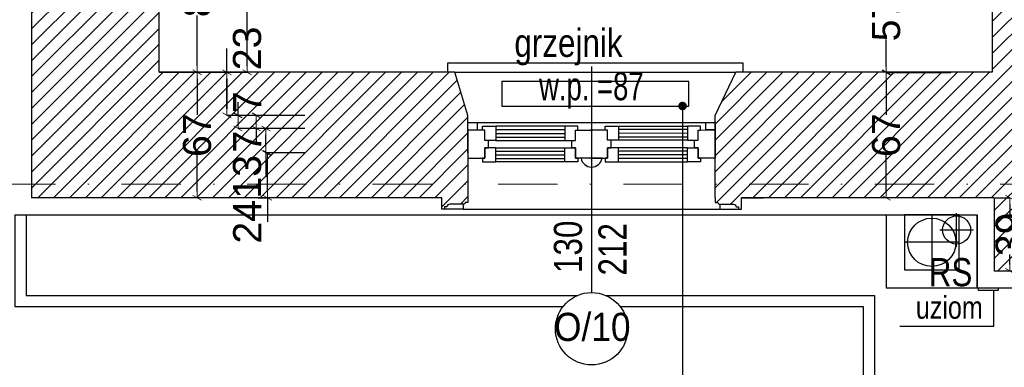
# Model space of a CAD drawing. Header units: millimetres. Extents: x 75543 to 124291, y -109148 to -86372.
# Tile 12 of 99: x 82333 to 87591, y -105999 to -104145. Entities that reach past the tile are written whole.
import ezdxf

# ---------------------------------------------------------------- set-up
doc = ezdxf.new("R2010")
doc.units = ezdxf.units.MM
doc.header["$MEASUREMENT"] = 0
doc.linetypes.add('Dot & Dashed', pattern=[670.277762, 317.5, -176.388889, 0, -176.388874])
for name, color, linetype in [('COKÓŁ', 7, 'Continuous'), ('detalokna', 7, 'Continuous'), ('DIM MALY', 7, 'Continuous'), ('Drawing & Figure', 7, 'Continuous'), ('Nowe_00 ZMIANY', 7, 'Continuous'), ('Nowe_A-OKNA-OPIS', 7, 'Continuous'), ('Nowe_A_okno', 7, 'Continuous'), ('Nowe_Annotation - Text', 7, 'Continuous'), ('Nowe_GRZEJNIK', 7, 'Continuous'), ('opaska', 7, 'Continuous'), ('opisy inne', 7, 'Continuous'), ('OSIE', 7, 'Continuous'), ('PARAPET', 7, 'Continuous'), ('RURY SPUSTOWE', 7, 'Continuous'), ('SCIANY_KONSTR', 7, 'Continuous'), ('Structural - Bearing', 7, 'Continuous'), ('Structural - Grid', 7, 'Continuous'), ('UZOIM#2', 7, 'Continuous')]:
    doc.layers.add(name, color=color, linetype=linetype)
doc.styles.add('STYL_AUTOMATYCZNY_11', font='arial.ttf', dxfattribs={"width": 0.8})
doc.styles.add('STYL_AUTOMATYCZNY_2', font='arial.ttf')
doc.styles.add('STYL_AUTOMATYCZNY_6', font='arial.ttf', dxfattribs={"width": 0.8})
doc.styles.add('STYL_AUTOMATYCZNY_7', font='arial.ttf', dxfattribs={"width": 0.7})
doc.styles.add('STYL_AUTOMATYCZNY_9', font='arial.ttf', dxfattribs={"width": 0.9})
doc.dimstyles.new('STYL_AUTOMATYCZNY__2', dxfattribs={"dimtxt": 150, "dimasz": 34.231941, "dimexe": 0.18, "dimexo": 3, "dimgap": 0, "dimtad": 1, "dimdec": 0, "dimlfac": 0.1, "dimzin": 0, "dimdsep": 46, "dimtxsty": 'STYL_AUTOMATYCZNY_2', "dimblk": 'ARROWHEAD_2', "dimblk1": 'ARROWHEAD_2', "dimblk2": 'ARROWHEAD_2', "dimcen": 0.09, "dimclrd": 5, "dimclre": 5, "dimclrt": 1, "dimadec": 0, "dimazin": 0, "dimtfac": 1, "dimtdec": 4, "dimtmove": 0, "dimatfit": 3, "dimfxl": 0, "dimtolj": 1, "dimtzin": 0, "dimarcsym": 0})
doc.dimstyles.new('STYL_AUTOMATYCZNY__3', dxfattribs={"dimtxt": 150, "dimasz": 34.231941, "dimexe": 0.18, "dimexo": 3, "dimgap": 0, "dimtad": 1, "dimtih": 1, "dimtoh": 1, "dimdec": 0, "dimlfac": 0.1, "dimzin": 0, "dimdsep": 46, "dimtxsty": 'STYL_AUTOMATYCZNY_2', "dimblk": 'ARROWHEAD_2', "dimblk1": 'ARROWHEAD_2', "dimblk2": 'ARROWHEAD_2', "dimcen": 0.09, "dimclrd": 5, "dimclre": 5, "dimclrt": 1, "dimadec": 0, "dimazin": 0, "dimtfac": 1, "dimtdec": 4, "dimtmove": 0, "dimatfit": 3, "dimfxl": 0, "dimtolj": 1, "dimtzin": 0, "dimarcsym": 0})
doc.dimstyles.new('STYL_AUTOMATYCZNY__8', dxfattribs={"dimtxt": 0.18, "dimasz": 91.2, "dimexe": 0.18, "dimexo": 0.0625, "dimgap": 0, "dimtad": 0, "dimtih": 1, "dimtoh": 1, "dimdec": 4, "dimzin": 0, "dimdsep": 46, "dimcen": 0.09, "dimadec": 0, "dimazin": 0, "dimtfac": 1, "dimtdec": 4, "dimtmove": 0, "dimatfit": 3, "dimldrblk": 'ARROWHEAD_11', "dimfxl": 0, "dimtolj": 1, "dimtzin": 0, "dimarcsym": 0})
pattern_1 = [(45, (0, 0), (-42.426407, 42.426407), [])]

# ---------------------------------------------------------------- blocks, each defined once
blk = doc.blocks.new('ARROWHEAD_2')
at = {"color": 0, "linetype": 'Continuous', "lineweight": 0}
for p, q in [((0, 0), (-1, 0)), ((-0.38, -0.66), (0.38, 0.66))]:
    blk.add_line(p, q, dxfattribs=at)
blk = doc.blocks.new('*D9')
at = {"layer": 'Defpoints', "color": 0}
for p in [(87306.5, -103859.1), (86961, -104428), (87309.4, -104428)]:
    blk.add_point(p, dxfattribs=at)
at = {"layer": 'DIM MALY', "color": 5, "lineweight": -2}
for p, q in [((87303.5, -103859.1), (86960.8, -103859.1)), ((86961, -103893.3), (86961, -104036.4)), ((86961, -104393.8), (86961, -104251.3)), ((87306.4, -104428), (86960.8, -104428))]:
    blk.add_line(p, q, dxfattribs=at)
at = {"layer": 'DIM MALY', "color": 5, "lineweight": -2, "xscale": 34.23194115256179, "yscale": 34.23194115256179, "zscale": 34.23194115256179}
for p, rotation in [((86961, -103859.1), 90), ((86961, -104428), 270)]:
    blk.add_blockref('ARROWHEAD_2', p, dxfattribs=dict(at, rotation=rotation))
at = {"layer": 'DIM MALY', "color": 1, "insert": (86961, -104143.8), "char_height": 150, "attachment_point": 5, "rotation": 90, "style": 'STYL_AUTOMATYCZNY_2'}
blk.add_mtext('\\A1;57', dxfattribs=at)
blk = doc.blocks.new('*D53')
at = {"layer": 'Defpoints', "color": 0}
for p in [(83669.3, -104425.2), (83439.6, -104655.2), (83859.6, -104655.2)]:
    blk.add_point(p, dxfattribs=at)
at = {"layer": 'DIM MALY', "color": 5, "lineweight": -2}
for p, q in [((83439.6, -104425.2), (83439.6, -104298)), ((83666.3, -104425.2), (83439.4, -104425.2)), ((83439.6, -104459.4), (83439.6, -104621)), ((83856.6, -104655.2), (83439.4, -104655.2))]:
    blk.add_line(p, q, dxfattribs=at)
at = {"layer": 'DIM MALY', "color": 5, "lineweight": -2, "xscale": 34.23194115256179, "yscale": 34.23194115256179, "zscale": 34.23194115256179}
for p, rotation in [((83439.6, -104425.2), 90), ((83439.6, -104655.2), 270)]:
    blk.add_blockref('ARROWHEAD_2', p, dxfattribs=dict(at, rotation=rotation))
at = {"layer": 'DIM MALY', "color": 1, "insert": (83548.3, -104298), "char_height": 150, "attachment_point": 5, "rotation": 90, "style": 'STYL_AUTOMATYCZNY_2'}
blk.add_mtext('\\A1;23', dxfattribs=at)
blk = doc.blocks.new('*D54')
at = {"layer": 'Defpoints', "color": 0}
for p in [(83596.9, -104655.2), (83859.6, -104655.2), (83859.6, -104725.2)]:
    blk.add_point(p, dxfattribs=at)
at = {"layer": 'DIM MALY', "color": 5, "lineweight": -2}
for p, q in [((83856.6, -104655.2), (83596.7, -104655.2)), ((83856.6, -104725.2), (83596.7, -104725.2)), ((83596.9, -104691), (83596.9, -104689.4)), ((83596.9, -104725.2), (83596.9, -104795.6))]:
    blk.add_line(p, q, dxfattribs=at)
at = {"layer": 'DIM MALY', "color": 5, "lineweight": -2, "xscale": 34.23194115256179, "yscale": 34.23194115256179, "zscale": 34.23194115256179}
for p, rotation in [((83596.9, -104655.2), 90), ((83596.9, -104725.2), 270)]:
    blk.add_blockref('ARROWHEAD_2', p, dxfattribs=dict(at, rotation=rotation))
at = {"layer": 'DIM MALY', "color": 1, "insert": (83548.3, -104795.6), "char_height": 150, "attachment_point": 5, "rotation": 90, "style": 'STYL_AUTOMATYCZNY_2'}
blk.add_mtext('\\A1;7', dxfattribs=at)
blk = doc.blocks.new('*D55')
at = {"layer": 'Defpoints', "color": 0}
for p in [(83439.6, -104425.2), (83669.3, -104425.2), (83859.6, -104655.2)]:
    blk.add_point(p, dxfattribs=at)
at = {"layer": 'DIM MALY', "color": 5, "lineweight": -2}
for p, q in [((83439.6, -104425.2), (83439.6, -104298)), ((83666.3, -104425.2), (83439.4, -104425.2)), ((83439.6, -104621), (83439.6, -104459.4)), ((83856.6, -104655.2), (83439.4, -104655.2))]:
    blk.add_line(p, q, dxfattribs=at)
at = {"layer": 'DIM MALY', "color": 5, "lineweight": -2, "xscale": 34.23194115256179, "yscale": 34.23194115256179, "zscale": 34.23194115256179}
for p, rotation in [((83439.6, -104425.2), 90), ((83439.6, -104655.2), 270)]:
    blk.add_blockref('ARROWHEAD_2', p, dxfattribs=dict(at, rotation=rotation))
at = {"layer": 'DIM MALY', "color": 1, "insert": (83548.3, -104298), "char_height": 150, "attachment_point": 5, "rotation": 90, "style": 'STYL_AUTOMATYCZNY_2'}
blk.add_mtext('\\A1;23', dxfattribs=at)
blk = doc.blocks.new('*D56')
at = {"layer": 'Defpoints', "color": 0}
for p in [(83648.7, -104725.2), (83859.6, -104725.2), (83859.6, -104855.2)]:
    blk.add_point(p, dxfattribs=at)
at = {"layer": 'DIM MALY', "color": 5, "lineweight": -2}
for p, q in [((83856.6, -104725.2), (83648.5, -104725.2)), ((83648.7, -104821), (83648.7, -104759.4)), ((83856.6, -104855.2), (83648.5, -104855.2)), ((83648.7, -104855.2), (83648.7, -104982.9))]:
    blk.add_line(p, q, dxfattribs=at)
at = {"layer": 'DIM MALY', "color": 5, "lineweight": -2, "xscale": 34.23194115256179, "yscale": 34.23194115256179, "zscale": 34.23194115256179}
for p, rotation in [((83648.7, -104725.2), 90), ((83648.7, -104855.2), 270)]:
    blk.add_blockref('ARROWHEAD_2', p, dxfattribs=dict(at, rotation=rotation))
at = {"layer": 'DIM MALY', "color": 1, "insert": (83548.3, -104982.9), "char_height": 150, "attachment_point": 5, "rotation": 90, "style": 'STYL_AUTOMATYCZNY_2'}
blk.add_mtext('\\A1;13', dxfattribs=at)
blk = doc.blocks.new('*D57')
at = {"layer": 'Defpoints', "color": 0}
for p in [(83499.8, -104655.2), (83859.6, -104655.2), (83859.6, -104725.2)]:
    blk.add_point(p, dxfattribs=at)
at = {"layer": 'DIM MALY', "color": 5, "lineweight": -2}
for p, q in [((83499.8, -104655.2), (83499.8, -104585.1)), ((83856.6, -104655.2), (83499.6, -104655.2)), ((83856.6, -104725.2), (83499.6, -104725.2)), ((83499.8, -104691), (83499.8, -104689.4))]:
    blk.add_line(p, q, dxfattribs=at)
at = {"layer": 'DIM MALY', "color": 5, "lineweight": -2, "xscale": 34.23194115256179, "yscale": 34.23194115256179, "zscale": 34.23194115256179}
for p, rotation in [((83499.8, -104655.2), 90), ((83499.8, -104725.2), 270)]:
    blk.add_blockref('ARROWHEAD_2', p, dxfattribs=dict(at, rotation=rotation))
at = {"layer": 'DIM MALY', "color": 1, "insert": (83548.3, -104585.1), "char_height": 150, "attachment_point": 5, "rotation": 90, "style": 'STYL_AUTOMATYCZNY_2'}
blk.add_mtext('\\A1;7', dxfattribs=at)
blk = doc.blocks.new('*D58')
at = {"layer": 'Defpoints', "color": 0}
for p in [(83439.6, -104425.2), (83669.3, -104425.2), (83859.6, -104655.2)]:
    blk.add_point(p, dxfattribs=at)
at = {"layer": 'DIM MALY', "color": 5, "lineweight": -2}
for p, q in [((83439.6, -104425.2), (83439.6, -104298)), ((83666.3, -104425.2), (83439.4, -104425.2)), ((83439.6, -104621), (83439.6, -104459.4)), ((83856.6, -104655.2), (83439.4, -104655.2))]:
    blk.add_line(p, q, dxfattribs=at)
at = {"layer": 'DIM MALY', "color": 5, "lineweight": -2, "xscale": 34.23194115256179, "yscale": 34.23194115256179, "zscale": 34.23194115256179}
for p, rotation in [((83439.6, -104425.2), 90), ((83439.6, -104655.2), 270)]:
    blk.add_blockref('ARROWHEAD_2', p, dxfattribs=dict(at, rotation=rotation))
at = {"layer": 'DIM MALY', "color": 1, "insert": (83548.3, -104298), "char_height": 150, "attachment_point": 5, "rotation": 90, "style": 'STYL_AUTOMATYCZNY_2'}
blk.add_mtext('\\A1;23', dxfattribs=at)
blk = doc.blocks.new('*D59')
at = {"layer": 'Defpoints', "color": 0}
for p in [(83656.7, -104855.2), (83859.6, -104855.2), (83604, -105095.2)]:
    blk.add_point(p, dxfattribs=at)
at = {"layer": 'DIM MALY', "color": 5, "lineweight": -2}
for p, q in [((83856.6, -104855.2), (83656.6, -104855.2)), ((83656.7, -105061), (83656.7, -104889.4)), ((83607, -105095.2), (83656.9, -105095.2)), ((83656.7, -105095.2), (83656.7, -105222.9))]:
    blk.add_line(p, q, dxfattribs=at)
at = {"layer": 'DIM MALY', "color": 5, "lineweight": -2, "xscale": 34.23194115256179, "yscale": 34.23194115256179, "zscale": 34.23194115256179}
for p, rotation in [((83656.7, -104855.2), 90), ((83656.7, -105095.2), 270)]:
    blk.add_blockref('ARROWHEAD_2', p, dxfattribs=dict(at, rotation=rotation))
at = {"layer": 'DIM MALY', "color": 1, "insert": (83548.3, -105222.9), "char_height": 150, "attachment_point": 5, "rotation": 90, "style": 'STYL_AUTOMATYCZNY_2'}
blk.add_mtext('\\A1;24', dxfattribs=at)
blk = doc.blocks.new('*D667')
at = {"layer": 'Defpoints', "color": 0}
for p in [(83077.3, -103604.7), (83281.1, -103604.7), (83439.1, -104425.2)]:
    blk.add_point(p, dxfattribs=at)
at = {"layer": 'DIM MALY', "color": 5, "lineweight": -2}
for p, q in [((83080.3, -103604.7), (83281.3, -103604.7)), ((83281.1, -103639), (83281.1, -103908.5)), ((83281.1, -104391), (83281.1, -104122)), ((83436.1, -104425.2), (83280.9, -104425.2))]:
    blk.add_line(p, q, dxfattribs=at)
at = {"layer": 'DIM MALY', "color": 5, "lineweight": -2, "xscale": 34.23194115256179, "yscale": 34.23194115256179, "zscale": 34.23194115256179}
for p, rotation in [((83281.1, -103604.7), 90), ((83281.1, -104425.2), 270)]:
    blk.add_blockref('ARROWHEAD_2', p, dxfattribs=dict(at, rotation=rotation))
at = {"layer": 'DIM MALY', "color": 1, "insert": (83281.1, -104015.2), "char_height": 150, "attachment_point": 5, "rotation": 90, "style": 'STYL_AUTOMATYCZNY_2'}
blk.add_mtext('\\A1;82', dxfattribs=at)
blk = doc.blocks.new('*D669')
at = {"layer": 'Defpoints', "color": 0}
for p in [(83281.1, -104425.2), (83439.1, -104425.2), (83329.1, -105095.2)]:
    blk.add_point(p, dxfattribs=at)
at = {"layer": 'DIM MALY', "color": 5, "lineweight": -2}
for p, q in [((83436.1, -104425.2), (83280.9, -104425.2)), ((83281.1, -104459.4), (83281.1, -104652.6)), ((83281.1, -105061), (83281.1, -104868.3)), ((83326.1, -105095.2), (83280.9, -105095.2))]:
    blk.add_line(p, q, dxfattribs=at)
at = {"layer": 'DIM MALY', "color": 5, "lineweight": -2, "xscale": 34.23194115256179, "yscale": 34.23194115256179, "zscale": 34.23194115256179}
for p, rotation in [((83281.1, -104425.2), 90), ((83281.1, -105095.2), 270)]:
    blk.add_blockref('ARROWHEAD_2', p, dxfattribs=dict(at, rotation=rotation))
at = {"layer": 'DIM MALY', "color": 1, "insert": (83281.1, -104760.5), "char_height": 150, "attachment_point": 5, "rotation": 90, "style": 'STYL_AUTOMATYCZNY_2'}
blk.add_mtext('\\A1;67', dxfattribs=at)
blk = doc.blocks.new('*D670')
at = {"layer": 'Defpoints', "color": 0}
for p in [(83077.3, -103604.7), (83281.1, -103604.7), (83439.1, -104425.2)]:
    blk.add_point(p, dxfattribs=at)
at = {"layer": 'DIM MALY', "color": 5, "lineweight": -2}
for p, q in [((83080.3, -103604.7), (83281.3, -103604.7)), ((83281.1, -103639), (83281.1, -103908.5)), ((83281.1, -104391), (83281.1, -104122)), ((83436.1, -104425.2), (83280.9, -104425.2))]:
    blk.add_line(p, q, dxfattribs=at)
at = {"layer": 'DIM MALY', "color": 5, "lineweight": -2, "xscale": 34.23194115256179, "yscale": 34.23194115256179, "zscale": 34.23194115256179}
for p, rotation in [((83281.1, -103604.7), 90), ((83281.1, -104425.2), 270)]:
    blk.add_blockref('ARROWHEAD_2', p, dxfattribs=dict(at, rotation=rotation))
at = {"layer": 'DIM MALY', "color": 1, "insert": (83281.1, -104015.2), "char_height": 150, "attachment_point": 5, "rotation": 90, "style": 'STYL_AUTOMATYCZNY_2'}
blk.add_mtext('\\A1;82', dxfattribs=at)
blk = doc.blocks.new('*D682')
at = {"layer": 'Defpoints', "color": 0}
for p in [(83077.3, -101185.2), (83077.3, -104425.2), (83548.3, -104425.2)]:
    blk.add_point(p, dxfattribs=at)
at = {"layer": 'DIM MALY', "color": 5, "lineweight": -2}
for p, q in [((83080.3, -101185.2), (83548.5, -101185.2)), ((83548.3, -101219.4), (83548.3, -102640.3)), ((83548.3, -104391), (83548.3, -102970.9)), ((83080.3, -104425.2), (83548.5, -104425.2))]:
    blk.add_line(p, q, dxfattribs=at)
at = {"layer": 'DIM MALY', "color": 5, "lineweight": -2, "xscale": 34.23194115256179, "yscale": 34.23194115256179, "zscale": 34.23194115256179}
for p, rotation in [((83548.3, -101185.2), 90), ((83548.3, -104425.2), 270)]:
    blk.add_blockref('ARROWHEAD_2', p, dxfattribs=dict(at, rotation=rotation))
at = {"layer": 'DIM MALY', "color": 1, "insert": (83548.3, -102805.6), "char_height": 150, "attachment_point": 5, "rotation": 90, "style": 'STYL_AUTOMATYCZNY_2'}
blk.add_mtext('\\A1;324', dxfattribs=at)
blk = doc.blocks.new('*D692')
at = {"layer": 'Defpoints', "color": 0}
for p in [(88267.3, -103819.5), (87527.3, -104105.3), (88267.3, -104405.6)]:
    blk.add_point(p, dxfattribs=at)
at = {"layer": 'DIM MALY', "color": 5, "lineweight": -2}
for p, q in [((87527.3, -104102.3), (87527.3, -103819.3)), ((87561.5, -103819.5), (88233, -103819.5)), ((88267.3, -104402.6), (88267.3, -103819.3))]:
    blk.add_line(p, q, dxfattribs=at)
at = {"layer": 'DIM MALY', "color": 5, "lineweight": -2, "xscale": 34.23194115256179, "yscale": 34.23194115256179, "zscale": 34.23194115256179, "rotation": 180}
blk.add_blockref('ARROWHEAD_2', (87527.3, -103819.5), dxfattribs=at)
at = {"layer": 'DIM MALY', "color": 5, "lineweight": -2, "xscale": 34.23194115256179, "yscale": 34.23194115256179, "zscale": 34.23194115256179}
blk.add_blockref('ARROWHEAD_2', (88267.3, -103819.5), dxfattribs=at)
at = {"layer": 'DIM MALY', "color": 1, "insert": (87897, -103744.5), "char_height": 150, "attachment_point": 5, "style": 'STYL_AUTOMATYCZNY_2'}
blk.add_mtext('\\A1;74', dxfattribs=at)
blk = doc.blocks.new('*D805')
at = {"layer": 'Defpoints', "color": 0}
for p in [(87119.1, -104425.2), (86961, -105095.2), (87009.1, -105095.2)]:
    blk.add_point(p, dxfattribs=at)
at = {"layer": 'DIM MALY', "color": 5, "lineweight": -2}
for p, q in [((87116.1, -104425.2), (86960.8, -104425.2)), ((86961, -104459.4), (86961, -104652.6)), ((86961, -105061), (86961, -104868.3)), ((87006.1, -105095.2), (86960.8, -105095.2))]:
    blk.add_line(p, q, dxfattribs=at)
at = {"layer": 'DIM MALY', "color": 5, "lineweight": -2, "xscale": 34.23194115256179, "yscale": 34.23194115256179, "zscale": 34.23194115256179}
for p, rotation in [((86961, -104425.2), 90), ((86961, -105095.2), 270)]:
    blk.add_blockref('ARROWHEAD_2', p, dxfattribs=dict(at, rotation=rotation))
at = {"layer": 'DIM MALY', "color": 1, "insert": (86961, -104760.5), "char_height": 150, "attachment_point": 5, "rotation": 90, "style": 'STYL_AUTOMATYCZNY_2'}
blk.add_mtext('\\A1;67', dxfattribs=at)
blk = doc.blocks.new('*D806')
at = {"layer": 'Defpoints', "color": 0}
for p in [(87537.3, -105094.5), (87620.7, -105094.5), (87537.3, -105484.8)]:
    blk.add_point(p, dxfattribs=at)
at = {"layer": 'DIM MALY', "color": 5, "lineweight": -2}
for p, q in [((87540.3, -105094.5), (87620.8, -105094.5)), ((87620.7, -105128.7), (87620.7, -105182.4)), ((87620.7, -105450.6), (87620.7, -105397.4)), ((87540.3, -105484.8), (87620.8, -105484.8))]:
    blk.add_line(p, q, dxfattribs=at)
at = {"layer": 'DIM MALY', "color": 5, "lineweight": -2, "xscale": 34.23194115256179, "yscale": 34.23194115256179, "zscale": 34.23194115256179}
for p, rotation in [((87620.7, -105094.5), 90), ((87620.7, -105484.8), 270)]:
    blk.add_blockref('ARROWHEAD_2', p, dxfattribs=dict(at, rotation=rotation))
at = {"layer": 'DIM MALY', "color": 1, "insert": (87620.7, -105289.9), "char_height": 150, "attachment_point": 5, "rotation": 90, "style": 'STYL_AUTOMATYCZNY_2'}
blk.add_mtext('\\A1;39', dxfattribs=at)
blk = doc.blocks.new('*D966')
at = {"layer": 'Defpoints', "color": 0}
for p in [(83596.9, -104655.2), (83859.6, -104655.2), (83859.6, -104725.2)]:
    blk.add_point(p, dxfattribs=at)
at = {"layer": 'DIM MALY', "color": 5, "lineweight": -2}
for p, q in [((83856.6, -104655.2), (83596.7, -104655.2)), ((83856.6, -104725.2), (83596.7, -104725.2)), ((83596.9, -104691), (83596.9, -104689.4)), ((83596.9, -104725.2), (83596.9, -104795.6))]:
    blk.add_line(p, q, dxfattribs=at)
at = {"layer": 'DIM MALY', "color": 5, "lineweight": -2, "xscale": 34.23194115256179, "yscale": 34.23194115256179, "zscale": 34.23194115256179}
for p, rotation in [((83596.9, -104655.2), 90), ((83596.9, -104725.2), 270)]:
    blk.add_blockref('ARROWHEAD_2', p, dxfattribs=dict(at, rotation=rotation))
at = {"layer": 'DIM MALY', "color": 1, "insert": (83548.3, -104795.6), "char_height": 150, "attachment_point": 5, "rotation": 90, "style": 'STYL_AUTOMATYCZNY_2'}
blk.add_mtext('\\A1;7', dxfattribs=at)
blk = doc.blocks.new('*D967')
at = {"layer": 'Defpoints', "color": 0}
for p in [(83439.6, -104425.2), (83669.3, -104425.2), (83859.6, -104655.2)]:
    blk.add_point(p, dxfattribs=at)
at = {"layer": 'DIM MALY', "color": 5, "lineweight": -2}
for p, q in [((83439.6, -104425.2), (83439.6, -104298)), ((83666.3, -104425.2), (83439.4, -104425.2)), ((83439.6, -104621), (83439.6, -104459.4)), ((83856.6, -104655.2), (83439.4, -104655.2))]:
    blk.add_line(p, q, dxfattribs=at)
at = {"layer": 'DIM MALY', "color": 5, "lineweight": -2, "xscale": 34.23194115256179, "yscale": 34.23194115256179, "zscale": 34.23194115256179}
for p, rotation in [((83439.6, -104425.2), 90), ((83439.6, -104655.2), 270)]:
    blk.add_blockref('ARROWHEAD_2', p, dxfattribs=dict(at, rotation=rotation))
at = {"layer": 'DIM MALY', "color": 1, "insert": (83548.3, -104298), "char_height": 150, "attachment_point": 5, "rotation": 90, "style": 'STYL_AUTOMATYCZNY_2'}
blk.add_mtext('\\A1;23', dxfattribs=at)
blk = doc.blocks.new('*D991')
at = {"layer": 'Defpoints', "color": 0}
for p in [(81191, -89541.9), (87897.3, -89541.9), (87897.3, -107560.1)]:
    blk.add_point(p, dxfattribs=at)
at = {"layer": 'DIM MALY', "color": 5, "lineweight": -2}
for p, q in [((81191, -89544.9), (81191, -107560.3)), ((87897.3, -89544.9), (87897.3, -107560.3)), ((81225.3, -107560.1), (87863, -107560.1))]:
    blk.add_line(p, q, dxfattribs=at)
at = {"layer": 'DIM MALY', "color": 5, "lineweight": -2, "xscale": 34.23194115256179, "yscale": 34.23194115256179, "zscale": 34.23194115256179, "rotation": 180}
blk.add_blockref('ARROWHEAD_2', (81191, -107560.1), dxfattribs=at)
at = {"layer": 'DIM MALY', "color": 5, "lineweight": -2, "xscale": 34.23194115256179, "yscale": 34.23194115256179, "zscale": 34.23194115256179}
blk.add_blockref('ARROWHEAD_2', (87897.3, -107560.1), dxfattribs=at)
at = {"layer": 'DIM MALY', "color": 1, "insert": (84543.8, -107483.6), "char_height": 150, "attachment_point": 5, "style": 'STYL_AUTOMATYCZNY_2'}
blk.add_mtext('\\A1;671', dxfattribs=at)
blk = doc.blocks.new('ARROWHEAD_11')
at = {"color": 0, "linetype": 'Continuous', "lineweight": 0}
blk.add_line((0, 0), (-1, 0), dxfattribs=at)
at = {"color": 0, "linetype": 'Continuous', "lineweight": 0, "const_width": 0.25, "flags": 128}
blk.add_lwpolyline([(-0.125, 0, 1), (0.125, 0, 1)], format="xyb", close=True, dxfattribs=at)

msp = doc.modelspace()

# ---------------------------------------------------------------- hatches: boundary and pattern name
at = {"layer": 'Drawing & Figure'}
h = msp.add_hatch(dxfattribs=at)
h.set_pattern_fill('Common_Brick_0003', color=256, style=0, pattern_type=2)
h.set_pattern_definition(pattern_1)
h.paths.add_polyline_path([(80306.7, -98345.2), (80246.7, -98345.2), (80246.7, -98360.2), (80259.7, -98360.2), (80259.7, -98372.2, -0.371445), (80272.7, -98388.1), (80272.7, -98460.5, 0.436052), (80282.7, -98470.2), (80282.7, -98485.2), (80306.7, -98485.2), (80627.3, -98485.2), (80986, -98343.5), (80986, -98085.2), (81896, -98085.2), (81896, -97887.4), (81901.6, -97887.4), (83046, -97887.4), (83046, -98085.2), (87627.3, -98085.2), (87627.3, -98665.2), (88570.8, -98665.2), (88570.8, -98281.5), (89393.7, -98281.5), (89393.7, -98665.2), (90867.3, -98665.2), (90867.3, -98855.2), (91010.7, -98855.2), (91010.7, -98855), (91017.3, -98665.2), (92097.3, -98665.2), (92097.3, -98365.2), (92097.3, -98095.2), (92133, -97255.2), (92461.7, -97256.4), (95007.3, -97265.2), (95007.3, -98890.5), (95007.3, -99595.2), (95287.3, -99595.2), (95287.3, -99735.2), (95007.3, -99735.2), (95007.3, -100105.2), (94357.3, -100105.2), (92997.3, -100105.2), (93088.5, -100675.2), (92167.3, -100675.2), (92128.5, -100675.2), (92167.3, -100105.2), (90967.3, -100105.2), (90978, -99795.6), (90826, -99795.5), (90817.3, -100035.2), (90587.3, -100035.2), (90587.3, -100220.1), (90237.3, -100158.5), (90237.3, -100035.2), (89537.1, -100035.2), (89537.1, -100035.2), (89537.1, -100011, 0.414287), (89533.1, -100007), (89459, -100007), (89459, -100035.2), (89423.3, -100035.2), (89423.3, -100138.2), (89459, -100138.2), (89459, -100165.2), (89507.3, -100165.2), (89487.3, -100774.1), (89666.5, -100774.1), (89687.8, -100774), (89687.8, -101430.2), (89687.8, -101978.1), (89687.8, -102684), (89677.3, -102684), (89677.3, -102684.1), (88247.3, -102684.1), (88247.3, -102194.7), (88247.3, -102194.7), (88247.3, -102197.7), (88117.3, -102197.7), (88117.3, -102197.5), (87524.3, -102209.9), (87527.3, -102949.1), (88137.3, -102938.9), (88267.3, -102938.9), (88267.3, -102835.5), (89647.3, -102835.5), (89647.3, -103312.4), (89647.3, -104725.5), (89267.3, -104725.5), (89177.3, -105075.5), (89177.3, -105485.5), (89177.3, -105509.5), (89192.3, -105509.5, 0.436052), (89202, -105519.5), (89274.4, -105519.5, -0.371445), (89290.3, -105532.5), (89302.3, -105532.5), (89302.3, -105545.5), (89317.3, -105545.5), (89317.3, -105485.5), (89972.3, -105485.5), (90037.3, -105485.5), (90037.3, -105475.2), (90047.3, -105475.2, -0.334097), (90067.9, -105446.2), (90078.6, -105442, 0.270785), (90124.3, -105390.9), (90136.9, -105390.9), (90136.9, -105340.5), (90366.5, -105275.5), (90366.5, -105005.5), (90363, -104885.5), (90358.4, -104725.5), (89988.4, -104725.5), (89988.4, -103312.4), (89988.4, -101978.1), (89988.4, -101430.2), (89988.4, -100774.2), (94357.3, -100756.7), (95017.3, -100754.1), (95016.1, -101260.5), (95296.1, -101260.5), (95296.1, -101400.5), (95016.1, -101400.5), (95016.2, -101430.2), (95017.3, -103065.3), (95147.3, -103065.3), (95726.7, -103065.5), (95736.5, -101430.2), (95747.1, -99665.5), (96597.1, -99666.9), (96597.2, -98956.9), (95587.3, -98955.2), (95587.2, -98955.2), (95587.3, -98890.5), (95591.6, -96695.2), (95187.3, -96678.8), (95057.3, -96678.8), (95057.3, -97105.2), (92461.7, -97087), (92207.3, -97085.2), (92207.3, -96685.2), (91987, -96684.7), (91967.3, -98095.2), (91827.3, -98096.7), (91827.3, -98096.8), (91827.3, -98352.1), (91827.3, -98376.7), (91687.3, -98376.7), (91687.3, -98098.1), (88287.3, -98133.7), (88287.3, -96675.2), (87616, -96656.2), (87616, -97545.2), (81526, -97565.2), (81526, -96685.2), (81286, -96545.2), (81086, -96545.2), (80856, -96545.2), (80832, -96545.2), (80832, -96560.2, 0.436052), (80822, -96570), (80822, -96642.3, -0.371445), (80809, -96658.2), (80809, -96670.2), (80796, -96670.2), (80796, -96685.2), (80856, -96685.2), (80856, -96800.8), (80856, -97495.2), (80306.7, -97495.2)])
h = msp.add_hatch(dxfattribs=at)
h.set_pattern_fill('Common_Brick_0003', color=256, style=0, pattern_type=2)
h.set_pattern_definition(pattern_1)
h.paths.add_polyline_path([(83077.3, -104425.2), (83077.3, -103604.7), (82867.3, -103477.1), (82397.3, -103477.1), (82373.3, -103477.1), (82373.3, -103492.1, 0.436052), (82363.3, -103501.8), (82363.3, -103574.2, -0.371445), (82350.3, -103590.1), (82350.3, -103602.1), (82337.3, -103602.1), (82337.3, -103617.1), (82397.3, -103617.1), (82397.3, -105095.2), (84471.7, -105095.2), (84587.3, -105095.2), (84587.3, -105155.2), (84602.3, -105155.2), (84602.3, -105142.2), (84614.3, -105142.2, -0.371445), (84630.1, -105129.2), (84702.5, -105129.2, 0.436052), (84712.3, -105119.2), (84727.3, -105119.2), (84727.3, -105095.2), (84727.3, -104883.5), (84727.3, -104855.2), (84727.3, -104655.2), (84657.3, -104425.2)])
h = msp.add_hatch(dxfattribs=at)
h.set_pattern_fill('Common_Brick_0003', color=256, style=0, pattern_type=2)
h.set_pattern_definition(pattern_1)
h.paths.add_polyline_path([(86047.3, -105119.2), (86062.3, -105119.2, 0.436052), (86072, -105129.2), (86144.4, -105129.2, -0.371445), (86160.3, -105142.2), (86172.3, -105142.2), (86172.3, -105155.2), (86187.3, -105155.2), (86187.3, -105095.2), (86302.8, -105095.2), (87537.3, -105095.2), (87537.3, -105485.5), (88417.3, -105485.5), (88417.3, -105545.5), (88432.3, -105545.5), (88432.3, -105532.5), (88444.3, -105532.5, -0.371445), (88460.1, -105519.5), (88532.5, -105519.5, 0.436052), (88542.3, -105509.5), (88557.3, -105509.5), (88557.3, -105485.5), (88557.3, -105075.5), (88557.3, -105065.1), (88557.6, -105065.1), (88567.3, -104725.5), (88267.3, -104725.5), (88267.3, -104419.1), (88257.3, -104419.1), (88257.3, -104418.5), (87987.3, -104418.5), (87987.3, -104278.5), (88267.3, -104278.5), (88267.3, -104182.6), (88267.3, -103816.5), (88137.3, -103816.5), (88137.3, -103811.5), (87527.3, -103859.1), (87527.3, -103860.2), (87527.3, -104425.2), (86157.3, -104425.2), (86047.3, -104655.2), (86047.3, -104855.2), (86047.3, -105095.2)])

# ---------------------------------------------------------------- linework, layer by layer
at = {"layer": 'COKÓŁ'}
for p, q in [((82307.3, -105185.2), (87447.3, -105185.2)), ((87447.3, -105185.2), (87447.3, -105575.5)), ((87447.3, -105575.5), (106908, -105575.5))]:
    msp.add_line(p, q, dxfattribs=at)
at = {"layer": 'detalokna'}
for p, q in [((84657.3, -104425.2), (86157.3, -104425.2)), ((84777.3, -104693.5), (85997.2, -104693.1)), ((84701, -105155.4), (84602.3, -105155.4)), ((86073.5, -105155.4), (86172.3, -105155.4))]:
    msp.add_line(p, q, dxfattribs=at)
for points in [[(84620.1, -104425.2), (84620.1, -104375.2), (86194.6, -104375.2), (86194.6, -104425.2)], [(84701, -105129.2), (84701, -105155.4), (86073.5, -105155.4), (86073.5, -105129.2)]]:
    msp.add_lwpolyline(points, dxfattribs=at)
at = {"layer": 'Nowe_A-OKNA-OPIS'}
msp.add_line((85387.3, -104395.3), (85387.3, -105600.4), dxfattribs=at)
msp.add_circle((85387.3, -105793.4), 193, dxfattribs=at)
at = {"layer": 'Nowe_A_okno'}
for points in [[(84727.3, -104733.5), (84727.3, -104693.5), (84777.3, -104693.5), (84777.3, -104733.5)], [(84727.3, -104733.5), (84727.3, -104883.5), (84817.3, -104883.5), (84817.3, -104828.5), (84837.3, -104828.5), (84837.3, -104788.5), (84817.3, -104788.5), (84817.3, -104733.5)], [(84875.5, -104713.5), (84875.5, -104788.5), (84817.3, -104788.5), (84817.3, -104733.5), (84805.5, -104733.5), (84805.5, -104713.5)], [(85244, -104713.4), (85244, -104788.4), (85302.2, -104788.4), (85302.2, -104733.4), (85314, -104733.4), (85314, -104713.4)], [(85530.5, -104713.3), (85530.5, -104788.3), (85472.3, -104788.3), (85472.3, -104733.3), (85460.5, -104733.3), (85460.5, -104713.3)], [(85899, -104713.2), (85899, -104788.2), (85957.2, -104788.2), (85957.2, -104733.2), (85969, -104733.2), (85969, -104713.2)], [(86047.2, -104733.1), (86047.3, -104883.1), (85957.3, -104883.2), (85957.2, -104828.2), (85937.2, -104828.2), (85937.2, -104788.2), (85957.2, -104788.2), (85957.2, -104733.2)], [(85997.2, -104733.1), (85997.2, -104693.1), (86047.2, -104693.1), (86047.2, -104733.1)], [(84875.5, -104903.5), (84875.5, -104828.5), (84817.3, -104828.5), (84817.3, -104883.5), (84805.5, -104883.5), (84805.5, -104903.5)], [(85244.1, -104903.4), (85244, -104828.4), (85302.2, -104828.4), (85302.3, -104883.4), (85314.1, -104883.4), (85314.1, -104903.4)], [(85530.5, -104903.3), (85530.5, -104828.3), (85472.3, -104828.3), (85472.3, -104883.3), (85460.5, -104883.3), (85460.5, -104903.3)], [(85899.1, -104903.2), (85899, -104828.2), (85957.2, -104828.2), (85957.3, -104883.2), (85969.1, -104883.2), (85969.1, -104903.2)]]:
    msp.add_lwpolyline(points, close=True, dxfattribs=at)
for points in [[(85244, -104713.4), (84875.5, -104713.5)], [(84875.5, -104731), (85244, -104731)], [(85392.3, -104883.3), (85302.3, -104883.4), (85302.2, -104828.4), (85282.2, -104828.4), (85282.2, -104788.4), (85302.2, -104788.4), (85302.2, -104733.4), (85392.2, -104733.3), (85392.2, -104733.4)], [(85382.3, -104883.3), (85472.3, -104883.3), (85472.3, -104828.3), (85492.3, -104828.3), (85492.3, -104788.3), (85472.3, -104788.3), (85472.3, -104733.3), (85382.3, -104733.3), (85382.3, -104733.3)], [(85530.5, -104713.3), (85899, -104713.2)], [(85899, -104730.7), (85530.5, -104731)], [(84875.5, -104751), (85244, -104751)], [(84875.5, -104771), (85244, -104771)], [(84875.5, -104788.5), (85244, -104788.4)], [(85899, -104750.7), (85530.5, -104751)], [(85899, -104770.7), (85530.5, -104771)], [(85899, -104788.2), (85530.5, -104788.3)], [(84875.5, -104828.5), (85244, -104828.4)], [(85899, -104828.2), (85530.5, -104828.3)], [(84875.5, -104846), (85244, -104846)], [(84875.5, -104866), (85244.1, -104866)], [(84875.5, -104886), (85244.1, -104886)], [(85899, -104845.7), (85530.5, -104845.9)], [(85899.1, -104865.7), (85530.5, -104865.9)], [(85899.1, -104885.7), (85530.5, -104885.9)], [(85244.1, -104903.4), (84875.5, -104903.5)], [(85530.5, -104903.3), (85899.1, -104903.2)]]:
    msp.add_lwpolyline(points, dxfattribs=at)
msp.add_lwpolyline([(85443.4, -104883.3), (85331.1, -104883.3, 0.845314)], format="xyb", close=True, dxfattribs=at)
at = {"layer": 'Nowe_GRZEJNIK'}
msp.add_lwpolyline([(84907.4, -104605.2), (85907.4, -104605.2), (85907.4, -104475.2), (84907.4, -104475.2)], close=True, dxfattribs=at)
at = {"layer": 'opaska'}
for points in [[(82307.3, -105185.2), (82307.3, -105675.2), (85234.7, -105675.2)], [(82367.3, -105185.2), (82367.3, -105615.2), (85313.2, -105615.2)], [(86960.9, -105185.2), (86960.9, -105575.5), (87447.3, -105575.5), (87447.3, -105185.2)], [(85461.4, -105615.2), (86897.3, -105615.2), (86897.3, -106065.5), (88732.5, -106065.5)], [(85539.8, -105675.2), (86837.3, -105675.2), (86837.3, -106125.5), (88690.8, -106125.5)]]:
    msp.add_lwpolyline(points, dxfattribs=at)
msp.add_lwpolyline([(87350, -105186.4), (87058.2, -105186.4), (87058.2, -105478.2), (87350, -105478.2)], close=True, dxfattribs=at)
msp.add_circle((87204.1, -105332.3), 128.9, dxfattribs=at)
at = {"layer": 'OSIE'}
for p, q in [((87204.1, -105186.4), (87204.1, -105478.2)), ((87336.7, -105356.4), (87336.7, -105176.4)), ((87246.7, -105266.4), (87426.7, -105266.4)), ((87350, -105332.3), (87058.2, -105332.3))]:
    msp.add_line(p, q, dxfattribs=at)
at = {"layer": 'RURY SPUSTOWE'}
msp.add_circle((87336.7, -105266.4), 75, dxfattribs=at)
at = {"layer": 'SCIANY_KONSTR'}
for p, q in [((84727.3, -104655.2), (84657.3, -104425.2)), ((86047.3, -104655.2), (86157.3, -104425.2)), ((84727.3, -104855.2), (84727.3, -104655.2)), ((84727.3, -104855.2), (84727.3, -104655.2)), ((84727.3, -104855.2), (84727.3, -104655.2)), ((86047.3, -104855.2), (86047.3, -104655.2)), ((84727.3, -104855.2), (84727.3, -105095.2)), ((86047.3, -105095.2), (86047.3, -104855.2))]:
    msp.add_line(p, q, dxfattribs=at)
at = {"layer": 'Structural - Bearing'}
for p, q in [((82397.3, -103617.1), (82397.3, -105095.2)), ((83077.3, -103604.7), (83077.3, -104425.2)), ((87527.3, -103860.2), (87527.3, -104425.2)), ((84657.3, -104425.2), (83077.3, -104425.2)), ((87527.3, -104425.2), (86157.3, -104425.2)), ((84587.3, -105095.2), (82397.3, -105095.2)), ((87537.3, -105095.2), (86187.3, -105095.2)), ((87537.3, -105095.2), (87537.3, -105485.5)), ((88417.3, -105485.5), (87537.3, -105485.5))]:
    msp.add_line(p, q, dxfattribs=at)
for points in [[(84727.3, -105095.2), (84727.3, -105119.2), (84712.3, -105119.2, -0.436052), (84702.5, -105129.2), (84630.1, -105129.2, 0.371445), (84614.3, -105142.2), (84602.3, -105142.2), (84602.3, -105155.2), (84587.3, -105155.2), (84587.3, -105095.2), (84471.7, -105095.2)], [(86047.3, -105095.2), (86047.3, -105119.2), (86062.3, -105119.2, 0.436052), (86072, -105129.2), (86144.4, -105129.2, -0.371445), (86160.3, -105142.2), (86172.3, -105142.2), (86172.3, -105155.2), (86187.3, -105155.2), (86187.3, -105095.2), (86302.8, -105095.2)]]:
    msp.add_lwpolyline(points, format="xyb", dxfattribs=at)
at = {"layer": 'Structural - Grid', "linetype": 'Dot & Dashed', "lineweight": 15}
msp.add_line((118724.5, -105021.8), (80780, -105021.8), dxfattribs=at)
at = {"layer": 'UZOIM#2'}
msp.add_lwpolyline([(87453.8, -105575.5), (87559.2, -105575.5), (87559.2, -105589.2), (87453.8, -105589.2)], close=True, dxfattribs=at)
msp.add_lwpolyline([(87033.3, -105779.4), (87535.5, -105779.4), (87535.5, -105589.2)], dxfattribs=at)

# ---------------------------------------------------------------- texts
at = {"layer": 'Nowe_A-OKNA-OPIS', "char_height": 150, "attachment_point": 5, "rotation": 90, "style": 'STYL_AUTOMATYCZNY_6'}
for s, insert in [('\\A1;{\\pqc;\\fArial|b0|i0|c238|p0;\\W0.800000;130}', (85262.1, -105356.3)), ('\\A1;{\\pqc;\\fArial|b0|i0|c238|p0;\\W0.800000;212}', (85499.1, -105369.7))]:
    msp.add_mtext(s, dxfattribs=dict(at, insert=insert))
at = {"layer": 'Nowe_A-OKNA-OPIS', "insert": (85391.2, -105784.5), "char_height": 150, "attachment_point": 5, "style": 'STYL_AUTOMATYCZNY_9'}
msp.add_mtext('\\A1;{\\pqc;\\fArial|b0|i0|c238|p0;\\W0.900000;O/10}', dxfattribs=at)
at = {"layer": 'Nowe_Annotation - Text', "insert": (84975.3, -104388.7), "char_height": 150, "attachment_point": 7, "style": 'STYL_AUTOMATYCZNY_11'}
msp.add_mtext('\\A1;{\\pql;\\fArial|b0|i0|c238|p0;\\W0.800000;grzejnik }', dxfattribs=at)
at = {"layer": 'opisy inne', "insert": (87304.3, -105492.6), "char_height": 150, "attachment_point": 5, "style": 'STYL_AUTOMATYCZNY_6'}
msp.add_mtext('\\A1;{\\pqc;\\fArial|b0|i0|c238|p0;\\W0.800000;RS}', dxfattribs=at)
at = {"layer": 'PARAPET', "insert": (85106.9, -104619.6), "char_height": 150, "attachment_point": 7, "style": 'STYL_AUTOMATYCZNY_7'}
msp.add_mtext('\\A1;{\\pql;\\fArial|b0|i0|c238|p0;\\W0.700000;w.p. =87}', dxfattribs=at)
at = {"layer": 'UZOIM#2', "insert": (87297.7, -105680.6), "char_height": 120, "attachment_point": 5, "style": 'STYL_AUTOMATYCZNY_6'}
msp.add_mtext('\\A1;{\\pqc;\\fArial|b0|i0|c238|p0;\\W0.800000;uziom}', dxfattribs=at)

# ---------------------------------------------------------------- dimensions: what is measured, and where the dimension line sits
at = {"layer": 'DIM MALY'}
for base, p1, p2, picture, middle in [((87897.3, -107560.1), (81191, -89541.9), (87897.3, -89541.9), '*D991', (84543.8, -107560.1)), ((88267.3, -103819.5), (87527.3, -104105.3), (88267.3, -104405.6), '*D692', (87897, -103819.5))]:
    dim = msp.add_linear_dim(base=base, p1=p1, p2=p2, dimstyle='STYL_AUTOMATYCZNY__3', dxfattribs=at)
    dim.commit()
    dim.dimension.update_dxf_attribs({"geometry": picture, "text_midpoint": middle, "dimtype": 160})
for base, p1, p2, angle, picture, middle in [((83548.3, -104425.2), (83077.3, -101185.2), (83077.3, -104425.2), 270, '*D682', (83548.3, -102805.6)), ((83281.1, -103604.7), (83439.1, -104425.2), (83077.3, -103604.7), 90, '*D667', (83281.1, -104015.2)), ((83281.1, -103604.7), (83439.1, -104425.2), (83077.3, -103604.7), 90, '*D670', (83281.1, -104015.2)), ((86961, -104428), (87306.5, -103859.1), (87309.4, -104428), 270, '*D9', (86961, -104143.8)), ((83439.6, -104655.2), (83669.3, -104425.2), (83859.6, -104655.2), 270, '*D53', (83548.3, -104298)), ((83439.6, -104425.2), (83859.6, -104655.2), (83669.3, -104425.2), 90, '*D55', (83548.3, -104298)), ((83439.6, -104425.2), (83859.6, -104655.2), (83669.3, -104425.2), 90, '*D58', (83548.3, -104298)), ((83439.6, -104425.2), (83859.6, -104655.2), (83669.3, -104425.2), 90, '*D967', (83548.3, -104298)), ((83281.1, -104425.2), (83329.1, -105095.2), (83439.1, -104425.2), 90, '*D669', (83281.1, -104760.5)), ((86961, -105095.2), (87119.1, -104425.2), (87009.1, -105095.2), 270, '*D805', (86961, -104760.5)), ((83499.8, -104655.2), (83859.6, -104725.2), (83859.6, -104655.2), 90, '*D57', (83548.3, -104585.1)), ((83596.9, -104655.2), (83859.6, -104725.2), (83859.6, -104655.2), 90, '*D54', (83548.3, -104795.6)), ((83596.9, -104655.2), (83859.6, -104725.2), (83859.6, -104655.2), 90, '*D966', (83548.3, -104795.6)), ((83648.7, -104725.2), (83859.6, -104855.2), (83859.6, -104725.2), 90, '*D56', (83548.3, -104982.9)), ((83656.7, -104855.2), (83604, -105095.2), (83859.6, -104855.2), 90, '*D59', (83548.3, -105222.9)), ((87620.7, -105094.5), (87537.3, -105484.8), (87537.3, -105094.5), 90, '*D806', (87620.7, -105289.9))]:
    dim = msp.add_linear_dim(base=base, p1=p1, p2=p2, angle=angle, dimstyle='STYL_AUTOMATYCZNY__2', dxfattribs=at)
    dim.commit()
    dim.dimension.update_dxf_attribs({"geometry": picture, "text_midpoint": middle, "dimtype": 160, "text_rotation": 90})

# ---------------------------------------------------------------- leaders
at = {"layer": 'Nowe_00 ZMIANY', "annotation_type": 0, "has_hookline": 1, "hookline_direction": 1, "text_width": 3890.5}
msp.add_leader([(85873.1, -104605.2), (85873.1, -108443), (85592.3, -108396.4)], dimstyle='STYL_AUTOMATYCZNY__8', dxfattribs=at)

doc.saveas('drawing.dxf')
